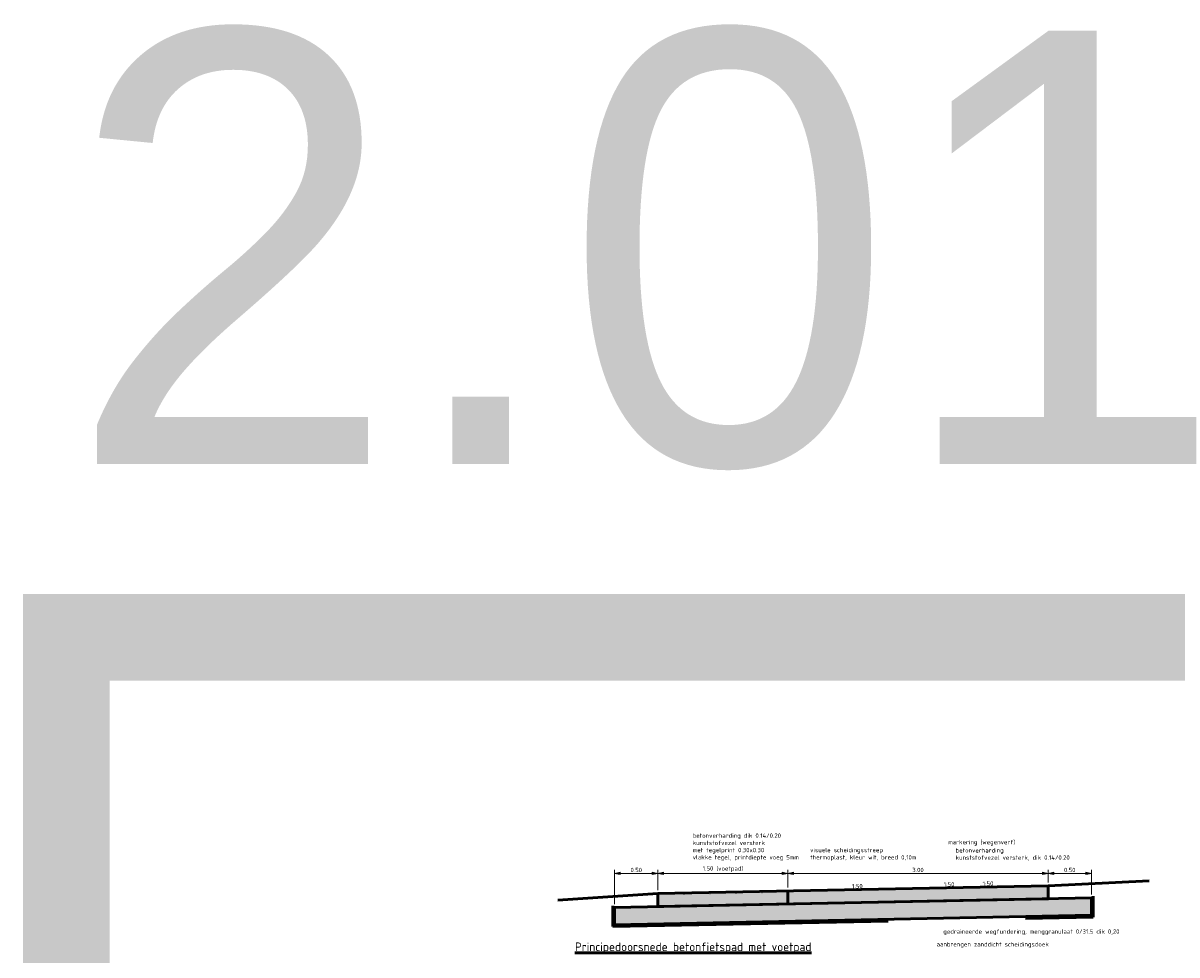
# Model space of a CAD drawing. Header units: metres. Extents: x -699 to 2316, y -1199 to 781.
# Tile 162 of 256: x 0 to 13, y -116 to -105. Entities that reach past the tile are written whole.
import ezdxf
from ezdxf.enums import TextEntityAlignment as Align

# ---------------------------------------------------------------- set-up
doc = ezdxf.new("R2010")
doc.units = ezdxf.units.M
doc.header["$PDMODE"] = 1
doc.linetypes.add('HIDDEN2', pattern=[4.762499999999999, 3.175, -1.5875])
for name, color, linetype, lineweight in [('dp-nw-arc', 8, 'Continuous', 9), ('N-WA-GW-BERM-GD', 90, 'Continuous', 50), ('N-WE-VH-KANTVERHARDING-GD', 210, 'Continuous', 50), ('N-WE-VH-VERHARDING_BETON-A', 252, 'Continuous', 18), ('X-XX-AL-M', 7, 'Continuous', 18), ('X-XX-AL-T25', 7, 'Continuous', 25), ('X-XX-AL-T50', 130, 'Continuous', 50)]:
    doc.layers.add(name, color=color, linetype=linetype, lineweight=lineweight)
doc.layers.add('X-XX-AL-TEKENBLAD_VIEWPORT-G', color=7, linetype='Continuous', lineweight=18, plot=False)
doc.styles.add('ariel', font='arial.ttf')
doc.styles.add('NLCS-ISO', font='NLCS-ISO.ttf')
doc.styles.add('NLCS-ISO Standaard', font='NLCS-ISO.ttf')
doc.dimstyles.new('NLCS-M20-T25-Pijl-A', dxfattribs={"dimtxt": 0.05, "dimasz": 0.03750000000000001, "dimexe": 0.04, "dimexo": 0.04, "dimgap": 0.014, "dimtad": 1, "dimlfac": -1, "dimzin": 0, "dimdsep": 46, "dimtxsty": 'NLCS-ISO Standaard', "dimblk": 'Pijl', "dimblk1": 'Pijl', "dimblk2": 'Pijl', "dimcen": 2.5, "dimdle": 2, "dimclrd": 256, "dimclre": 256, "dimclrt": 256, "dimadec": 0, "dimazin": 0, "dimtfac": 1, "dimtofl": 0, "dimtmove": 0, "dimatfit": 3, "dimldrblk": 'Pijl', "dimfxl": 1, "dimtolj": 1, "dimtzin": 0, "dimlwd": 18, "dimlwe": 18, "dimarcsym": 0})

# ---------------------------------------------------------------- blocks, each defined once
blk = doc.blocks.new('Pijl')
h = blk.add_hatch(color=256)
h.paths.add_polyline_path([(2.220446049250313e-16, 0), (-1.75, 0.352142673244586), (-1.749922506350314, 1.310063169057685e-14)])
h.paths.add_polyline_path([(-1.749922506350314, 1.310063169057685e-14), (-1.749845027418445, -0.3520757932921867), (0, 0)])
for p, q in [((-1.901878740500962, 1.4210854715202e-14), (0, 0)), ((0, 0), (-1.75, 0.352142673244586)), ((-1.75, 0.352142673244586), (-1.749845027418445, -0.3520757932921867)), ((0, 0), (-1.749845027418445, -0.3520757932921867))]:
    blk.add_line(p, q)
blk = doc.blocks.new('*D1972')
at = {"layer": 'Defpoints', "color": 0, "transparency": 16777216}
for p in [(6.970534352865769, -114.7030476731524), (6.970534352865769, -114.9374252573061), (6.470534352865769, -115.0974552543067)]:
    blk.add_point(p, dxfattribs=at)
at = {"layer": 'X-XX-AL-M', "lineweight": 18, "transparency": 16777216}
for p, q in [((6.470534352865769, -115.0574552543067), (6.470534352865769, -114.6630476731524)), ((6.508034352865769, -114.7030476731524), (6.93303435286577, -114.7030476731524)), ((6.970534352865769, -114.8974252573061), (6.970534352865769, -114.6630476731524))]:
    blk.add_line(p, q, dxfattribs=at)
at = {"layer": 'X-XX-AL-M', "lineweight": 18, "transparency": 16777216, "xscale": 0.03750000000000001, "yscale": 0.03750000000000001, "zscale": 0.03750000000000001, "rotation": 180}
blk.add_blockref('Pijl', (6.470534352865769, -114.7030476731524), dxfattribs=at)
at = {"layer": 'X-XX-AL-M', "lineweight": 18, "transparency": 16777216, "xscale": 0.03750000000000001, "yscale": 0.03750000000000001, "zscale": 0.03750000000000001}
blk.add_blockref('Pijl', (6.970534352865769, -114.7030476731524), dxfattribs=at)
at = {"layer": 'X-XX-AL-M', "transparency": 16777216, "insert": (6.720534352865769, -114.6640476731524), "char_height": 0.05, "attachment_point": 5, "style": 'NLCS-ISO Standaard'}
blk.add_mtext('\\A1;0.50', dxfattribs=at)
blk = doc.blocks.new('*D1973')
at = {"layer": 'Defpoints', "color": 0, "transparency": 16777216}
for p in [(8.47053435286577, -114.7030476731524), (6.970534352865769, -114.9374252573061), (8.47053435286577, -114.9074252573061)]:
    blk.add_point(p, dxfattribs=at)
at = {"layer": 'X-XX-AL-M', "lineweight": 18, "transparency": 16777216}
for p, q in [((6.970534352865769, -114.8974252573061), (6.970534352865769, -114.6630476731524)), ((7.008034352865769, -114.7030476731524), (8.43303435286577, -114.7030476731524)), ((8.47053435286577, -114.8674252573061), (8.47053435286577, -114.6630476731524))]:
    blk.add_line(p, q, dxfattribs=at)
at = {"layer": 'X-XX-AL-M', "lineweight": 18, "transparency": 16777216, "xscale": 0.03750000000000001, "yscale": 0.03750000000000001, "zscale": 0.03750000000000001, "rotation": 180}
blk.add_blockref('Pijl', (6.970534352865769, -114.7030476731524), dxfattribs=at)
at = {"layer": 'X-XX-AL-M', "lineweight": 18, "transparency": 16777216, "xscale": 0.03750000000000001, "yscale": 0.03750000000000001, "zscale": 0.03750000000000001}
blk.add_blockref('Pijl', (8.47053435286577, -114.7030476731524), dxfattribs=at)
at = {"layer": 'X-XX-AL-M', "transparency": 16777216, "insert": (7.720534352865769, -114.6540476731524), "char_height": 0.05, "attachment_point": 5, "style": 'NLCS-ISO Standaard'}
blk.add_mtext('\\A1;1.50 (voetpad)', dxfattribs=at)
blk = doc.blocks.new('*D1974')
at = {"layer": 'Defpoints', "color": 0, "transparency": 16777216}
for p in [(11.97053435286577, -114.7030476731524), (11.47053435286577, -114.8474252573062), (11.97053435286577, -114.9874552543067)]:
    blk.add_point(p, dxfattribs=at)
at = {"layer": 'X-XX-AL-M', "lineweight": 18, "transparency": 16777216}
for p, q in [((11.47053435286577, -114.8074252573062), (11.47053435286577, -114.6630476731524)), ((11.50803435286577, -114.7030476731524), (11.93303435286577, -114.7030476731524)), ((11.97053435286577, -114.9474552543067), (11.97053435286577, -114.6630476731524))]:
    blk.add_line(p, q, dxfattribs=at)
at = {"layer": 'X-XX-AL-M', "lineweight": 18, "transparency": 16777216, "xscale": 0.03750000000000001, "yscale": 0.03750000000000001, "zscale": 0.03750000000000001, "rotation": 180}
blk.add_blockref('Pijl', (11.47053435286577, -114.7030476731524), dxfattribs=at)
at = {"layer": 'X-XX-AL-M', "lineweight": 18, "transparency": 16777216, "xscale": 0.03750000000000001, "yscale": 0.03750000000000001, "zscale": 0.03750000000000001}
blk.add_blockref('Pijl', (11.97053435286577, -114.7030476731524), dxfattribs=at)
at = {"layer": 'X-XX-AL-M', "transparency": 16777216, "insert": (11.72053435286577, -114.6640476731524), "char_height": 0.05, "attachment_point": 5, "style": 'NLCS-ISO Standaard'}
blk.add_mtext('\\A1;0.50', dxfattribs=at)
blk = doc.blocks.new('*D1975')
at = {"layer": 'Defpoints', "color": 0, "transparency": 16777216}
for p in [(11.47053435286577, -114.7030476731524), (11.47053435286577, -114.8474252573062), (8.47053435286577, -114.9074252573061)]:
    blk.add_point(p, dxfattribs=at)
at = {"layer": 'X-XX-AL-M', "lineweight": 18, "transparency": 16777216}
for p, q in [((8.47053435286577, -114.8674252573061), (8.47053435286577, -114.6630476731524)), ((8.508034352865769, -114.7030476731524), (11.43303435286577, -114.7030476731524)), ((11.47053435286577, -114.8074252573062), (11.47053435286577, -114.6630476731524))]:
    blk.add_line(p, q, dxfattribs=at)
at = {"layer": 'X-XX-AL-M', "lineweight": 18, "transparency": 16777216, "xscale": 0.03750000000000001, "yscale": 0.03750000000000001, "zscale": 0.03750000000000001, "rotation": 180}
blk.add_blockref('Pijl', (8.47053435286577, -114.7030476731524), dxfattribs=at)
at = {"layer": 'X-XX-AL-M', "lineweight": 18, "transparency": 16777216, "xscale": 0.03750000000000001, "yscale": 0.03750000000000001, "zscale": 0.03750000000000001}
blk.add_blockref('Pijl', (11.47053435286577, -114.7030476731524), dxfattribs=at)
at = {"layer": 'X-XX-AL-M', "transparency": 16777216, "insert": (9.97053435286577, -114.6640476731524), "char_height": 0.05, "attachment_point": 5, "style": 'NLCS-ISO Standaard'}
blk.add_mtext('\\A1;3.00 ', dxfattribs=at)

msp = doc.modelspace()

# ---------------------------------------------------------------- hatches: boundary and pattern name
at = {"layer": 'dp-nw-arc'}
h = msp.add_hatch(dxfattribs=at)
h.set_pattern_fill('GRAVEL', color=8, scale=0.01, style=0)
h.set_pattern_definition([(228.0127875, (1.68288, 5.283999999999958), (-2.032000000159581, -2.285999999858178), [0.034172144, -3.3830483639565]), (184.969741, (1.66002, 5.258599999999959), (3.04799999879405, 0.2540000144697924), [0.05864047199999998, -5.805404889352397]), (132.5104471, (1.6016, 5.253519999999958), (2.540000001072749, -2.793999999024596), [0.04134815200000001, -4.093472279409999]), (267.273689, (1.50254, 5.190019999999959), (0.2540000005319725, 5.079999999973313), [0.05340045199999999, -5.286643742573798]), (292.83365418, (1.5, 5.136679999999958), (-1.270000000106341, 3.047999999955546), [0.05236336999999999, -5.183980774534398]), (357.2736889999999, (1.52032, 5.088419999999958), (-5.079999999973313, 0.2540000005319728), [0.05340045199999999, -5.286643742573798]), (37.69424047, (1.57366, 5.085879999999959), (-3.30199999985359, -2.540000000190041), [0.07061936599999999, -6.991311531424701]), (72.25532837, (1.62954, 5.129059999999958), (1.778000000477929, 5.587999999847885), [0.066671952, -6.6005256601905]), (121.42956562, (1.64986, 5.192559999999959), (-2.032000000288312, 3.301999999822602), [0.0535813, -5.304554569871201]), (175.2363583, (1.62192, 5.238279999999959), (2.793999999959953, -0.2540000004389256), [0.06117132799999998, -2.997393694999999]), (222.3974378, (1.56096, 5.243359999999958), (-3.047999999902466, -2.794000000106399), [0.07910779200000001, -7.8316772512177]), (138.81407483, (1.754, 5.187479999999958), (-1.777999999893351, 1.524000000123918), [0.027000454, -2.6730565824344]), (171.4692344, (1.73368, 5.205259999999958), (3.302000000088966, -0.5079999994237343), [0.051368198, -5.085463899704]), (225, (1.68288, 5.212879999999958), (-3.552713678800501e-17, -0.2540000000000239), [0.035920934, -0.3232893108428]), (203.19859051, (1.6651, 5.243359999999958), (1.270000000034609, 0.5079999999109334), [0.01934413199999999, -1.915062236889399]), (291.80140949, (1.64732, 5.235739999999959), (-0.2540000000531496, 0.7619999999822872), [0.027356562, -1.340475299]), (30.96375653, (1.65748, 5.210339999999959), (0.7620000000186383, 0.5079999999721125), [0.04443196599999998, -1.436629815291]), (161.56505118, (1.69558, 5.233199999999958), (0.5080000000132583, -0.2539999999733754), [0.032128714, -0.7710898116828]), (16.389540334, (1.5, 5.235739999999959), (2.540000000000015, 0.7620000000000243), [0.04500880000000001, -4.455882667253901]), (70.34617594, (1.54318, 5.248439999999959), (-1.016000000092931, -2.793999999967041), [0.037759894, -3.73822156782]), (293.19859051, (1.69558, 5.283999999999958), (-0.5079999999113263, 1.270000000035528), [0.03868800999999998, -1.895718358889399]), (343.6104596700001, (1.71082, 5.248439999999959), (-2.540000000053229, 0.761999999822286), [0.04500879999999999, -4.455882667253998]), (339.44395478, (1.5, 5.078259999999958), (-1.269999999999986, 0.508000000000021), [0.04340351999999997, -2.126773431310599]), (294.7751406, (1.54064, 5.063019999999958), (-1.270000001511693, 2.793999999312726), [0.036367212, -3.600359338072]), (66.80140949, (1.69812, 5.029999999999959), (0.5079999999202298, 1.27000000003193), [0.03868801, -1.8957183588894]), (17.35402464, (1.71336, 5.065559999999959), (-3.301999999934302, -1.016000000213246), [0.04257827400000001, -4.21523759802]), (69.44395478, (1.57366, 5.029999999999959), (-0.508000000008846, -1.269999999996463), [0.02170176, -2.148475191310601]), (101.309932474, (1.68288, 5.029999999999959), (-0.25400000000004, 1.016000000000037), [0.01295146, -1.2821994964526]), (165.963756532, (1.68034, 5.042699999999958), (0.7619999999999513, -0.2539999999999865), [0.05236337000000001, -0.9949054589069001]), (186.00900596, (1.62954, 5.055399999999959), (2.539999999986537, 0.2540000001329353), [0.04852669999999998, -4.804136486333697]), (303.69006753, (1.65748, 5.187479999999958), (-0.2540000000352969, 0.5079999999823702), [0.036632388, -0.879177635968]), (353.15722659, (1.6778, 5.156999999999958), (4.318000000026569, -0.5079999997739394), [0.063955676, -6.331600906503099]), (60.9453959, (1.7413, 5.149379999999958), (-1.016000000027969, -1.777999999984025), [0.026150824, -2.588939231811]), (90, (1.754, 5.172239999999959), (-0.254, 0.254), [0.01524, -0.23876]), (120.25643716, (1.62446, 5.063019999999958), (1.015999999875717, -1.77800000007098), [0.035286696, -3.49339407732]), (48.01278749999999, (1.60668, 5.093499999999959), (2.032000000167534, 2.285999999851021), [0.068344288, -3.3488762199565]), (0, (1.6524, 5.144299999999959), (0.254, 0.254), [0.06604, -0.18796]), (325.3048465, (1.71844, 5.144299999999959), (2.540000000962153, -1.777999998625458), [0.040160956, -3.975931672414]), (254.0546040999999, (1.75146, 5.121439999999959), (-0.2539999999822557, -1.016000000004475), [0.03698290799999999, -1.8121650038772]), (207.64597536, (1.7413, 5.085879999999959), (-4.826000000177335, -2.539999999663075), [0.06021450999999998, -5.961246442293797]), (175.42607874, (1.68796, 5.057939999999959), (-3.301999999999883, 0.2539999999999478), [0.063702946, -6.306584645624])])
h.paths.add_polyline_path([(11.97053435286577, -114.9874552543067), (6.470534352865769, -115.0974552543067), (6.470534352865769, -115.2975352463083), (11.97053435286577, -115.1875352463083)])
at = {"layer": 'N-WE-VH-VERHARDING_BETON-A'}
h = msp.add_hatch(dxfattribs=at)
h.set_pattern_fill('AVH-BETON', color=256, scale=0.02, style=0, pattern_type=2)
h.set_pattern_definition([(45, (1.52, 5.049999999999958), (8.881784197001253e-18, 0.08485281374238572), [0.0028284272, -0.04101219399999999, 0, -0.04101219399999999]), (45, (1.524619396, 5.048086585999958), (8.881784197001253e-18, 0.08485281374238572), [0.0028284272, -0.04101219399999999, 0, -0.04101219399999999]), (337.5000000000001, (1.522, 5.051999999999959), (-4.921094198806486e-11, -0.08485281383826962), [0.005, -0.029971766, 0, -0.02991766]), (337.5000000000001, (1.52, 5.049999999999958), (-4.921094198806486e-11, -0.08485281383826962), [0.005, -0.029971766, 0, -0.02991766]), (59.99999999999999, (1.5, 5.029999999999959), (-0.03999999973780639, 0.06928203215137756), [0.00375, -0.038125, 0, -0.038125]), (120, (1.5, 5.029999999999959), (-0.0799999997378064, 1.513775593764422e-10), [0.003749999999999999, -0.03812499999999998, 0, -0.03812499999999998]), (0, (1.498125, 5.033247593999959), (0.04, 0.06928203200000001), [0.00375, -0.038125, 0, -0.038125])])
h.paths.add_polyline_path([(11.47053435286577, -114.8474252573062), (6.970534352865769, -114.9374252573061), (6.970534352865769, -115.0874552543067), (11.47053435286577, -114.9974552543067)])

# ---------------------------------------------------------------- linework, layer by layer
at = {"layer": 'N-WA-GW-BERM-GD'}
for p, q in [((11.47053435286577, -114.8474252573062), (12.63682171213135, -114.7891108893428)), ((6.970534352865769, -114.9374252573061), (5.817441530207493, -115.0142981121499))]:
    msp.add_line(p, q, dxfattribs=at)
at = {"layer": 'N-WE-VH-KANTVERHARDING-GD'}
msp.add_line((8.47053435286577, -114.9074252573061), (8.47053435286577, -115.0574552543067), dxfattribs=at)
for points in [[(11.47053435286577, -114.8474252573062), (6.970534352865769, -114.9374252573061), (6.970534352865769, -115.0874552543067), (11.47053435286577, -114.9974552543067)], [(11.97053435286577, -114.9874552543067), (6.470534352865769, -115.0974552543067), (6.470534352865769, -115.2975352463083), (11.97053435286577, -115.1875352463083)]]:
    msp.add_lwpolyline(points, close=True, dxfattribs=at)
at = {"layer": 'N-WE-VH-KANTVERHARDING-GD', "const_width": 0.01}
for points in [[(10.02053435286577, -114.8664232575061), (9.920534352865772, -114.8684232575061)], [(8.470534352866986, -114.897423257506), (8.370534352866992, -114.899423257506)]]:
    msp.add_lwpolyline(points, dxfattribs=at)
at = {"layer": 'N-WE-VH-KANTVERHARDING-GD', "linetype": 'HIDDEN2'}
msp.add_lwpolyline([(6.45053435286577, -115.0778512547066), (6.45053435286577, -115.3179392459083), (11.99053435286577, -115.2071392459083), (11.99053435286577, -114.9670512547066)], dxfattribs=at)
at = {"layer": 'N-WE-VH-KANTVERHARDING-GD', "const_width": 0.01010303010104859, "flags": 128}
for points in [[(7.270534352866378, -114.931425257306), (7.270534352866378, -114.951631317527)], [(7.570534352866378, -114.9254252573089), (7.570534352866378, -114.9456313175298)], [(7.870534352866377, -114.919425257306), (7.870534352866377, -114.9396313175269)], [(8.170534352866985, -114.913425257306), (8.170534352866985, -114.9336313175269)]]:
    msp.add_lwpolyline(points, dxfattribs=at)
at = {"layer": 'X-XX-AL-TEKENBLAD_VIEWPORT-G', "color": 3, "const_width": 1}
msp.add_lwpolyline([(0.1469349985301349, -111.9809356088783), (20.74998209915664, -111.9809356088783), (20.74998209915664, -124.7022316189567), (0.1469349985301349, -124.7022316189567)], close=True, dxfattribs=at)

# ---------------------------------------------------------------- texts
at = {"layer": 'X-XX-AL-M', "insert": (7.371494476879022, -114.5578738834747), "char_height": 0.05, "width": 1.081024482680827, "attachment_point": 7, "style": 'NLCS-ISO Standaard'}
msp.add_mtext('\\A1;betonverharding dik 0.14/0.20\\Pkunststofvezel versterk \\Pmet tegelprint 0.30x0.30\\Pvlakke tegel, printdiepte voeg 5mm', dxfattribs=at)
at = {"layer": 'X-XX-AL-M', "char_height": 0.05, "attachment_point": 7, "style": 'NLCS-ISO Standaard'}
for s, insert in [('\\A1;markering (wegenverf)', (10.319612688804, -114.3823196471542)), ('\\A1;visuele scheidingsstreep\\Pthermoplast, kleur wit, breed 0,10m', (8.726505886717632, -114.5578738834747)), ('\\A1;betonverharding \\Pkunststofvezel versterk, dik 0.14/0.20', (10.40483500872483, -114.5578738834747)), ('gedraineerde wegfundering, menggranulaat 0/31.5 dik 0,20', (10.26223002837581, -115.4147430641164)), ('aanbrengen zanddicht scheidingsdoek', (10.18607558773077, -115.5620936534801))]:
    msp.add_mtext(s, dxfattribs=dict(at, insert=insert))
at = {"layer": 'X-XX-AL-T25', "style": 'NLCS-ISO'}
for p in [(9.270908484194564, -114.8914177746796), (10.32985685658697, -114.8702388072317), (10.77907906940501, -114.8612543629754)]:
    msp.add_text('1:50', height=0.05, rotation=0.9237352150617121, dxfattribs=at).set_placement(p, align=Align.BOTTOM_CENTER)
at = {"layer": 'X-XX-AL-T50', "style": 'NLCS-ISO'}
msp.add_text('%%UPrincipedoorsnede betonfietspad met voetpad', height=0.1, dxfattribs=at).set_placement((6.013299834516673, -115.6009439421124))
at = {"layer": 'X-XX-AL-TEKENBLAD_VIEWPORT-G', "color": 3, "style": 'ariel'}
msp.add_text('2.01', height=5, dxfattribs=at).set_placement((0.1469349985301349, -109.9809356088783))

# ---------------------------------------------------------------- dimensions: what is measured, and where the dimension line sits
at = {"layer": 'X-XX-AL-M'}
for base, p1, p2, text, picture, middle in [((8.47053435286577, -114.7030476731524), (6.970534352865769, -114.9374252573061), (8.47053435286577, -114.9074252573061), '<> (voetpad)', '*D1973', (7.720534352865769, -114.6540476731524)), ((11.47053435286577, -114.7030476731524), (8.47053435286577, -114.9074252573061), (11.47053435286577, -114.8474252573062), '<> ', '*D1975', (9.97053435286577, -114.6640476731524))]:
    dim = msp.add_linear_dim(base=base, p1=p1, p2=p2, text=text, dimstyle='NLCS-M20-T25-Pijl-A', dxfattribs=at)
    dim.commit()
    dim.dimension.update_dxf_attribs({"geometry": picture, "text_midpoint": middle})
for base, p1, p2, picture, middle in [((6.970534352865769, -114.7030476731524), (6.470534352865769, -115.0974552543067), (6.970534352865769, -114.9374252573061), '*D1972', (6.720534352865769, -114.6640476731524)), ((11.97053435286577, -114.7030476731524), (11.47053435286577, -114.8474252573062), (11.97053435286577, -114.9874552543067), '*D1974', (11.72053435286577, -114.6640476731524))]:
    dim = msp.add_linear_dim(base=base, p1=p1, p2=p2, dimstyle='NLCS-M20-T25-Pijl-A', dxfattribs=at)
    dim.commit()
    dim.dimension.update_dxf_attribs({"geometry": picture, "text_midpoint": middle})

doc.saveas('drawing.dxf')
